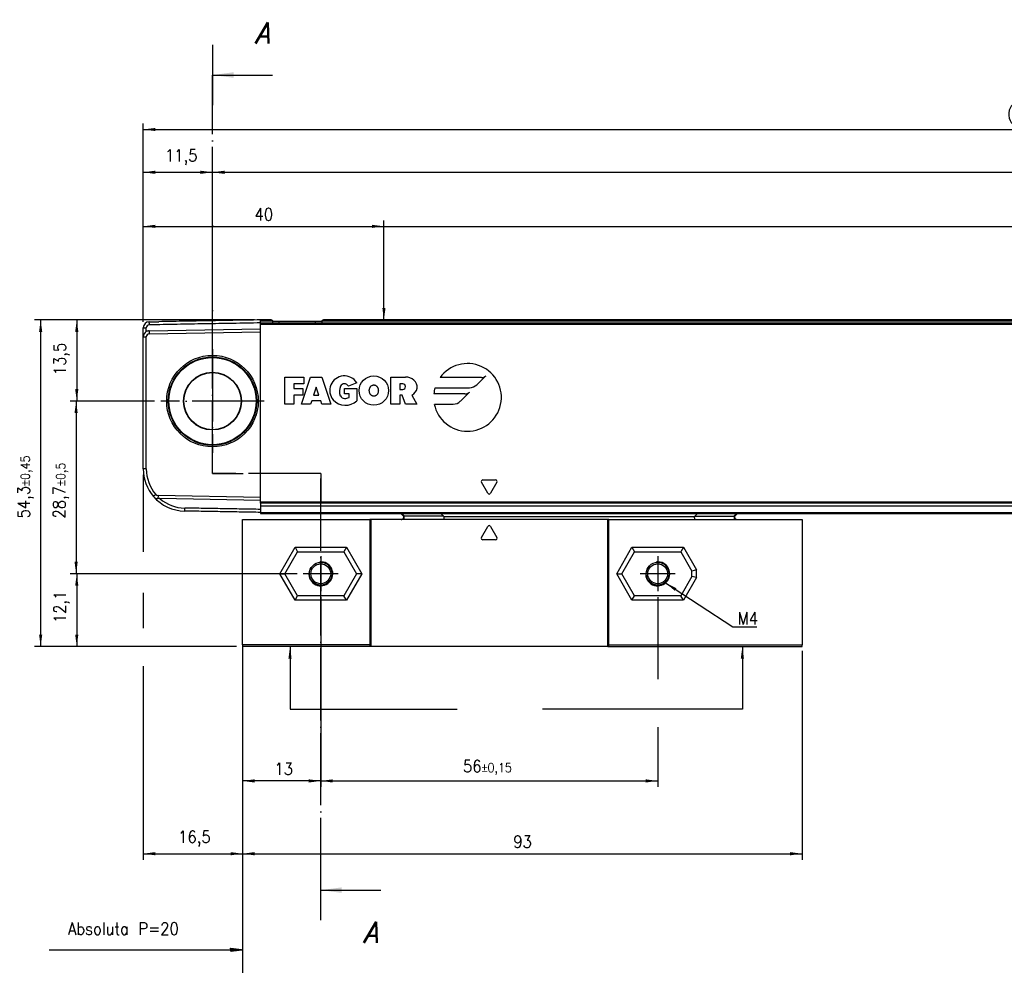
# Model space of a CAD drawing. Header units: millimetres. Extents: x -500 to 527, y -131 to 328.
# Tile 3 of 21: x -366 to -203, y 64 to 221. Entities that reach past the tile are written whole.
import ezdxf

# ---------------------------------------------------------------- set-up
doc = ezdxf.new("R2010")
doc.units = ezdxf.units.MM
doc.linetypes.add('DOT_CENTER', pattern=[14, 12, -1, 0, -1])
doc.layers.add('1', color=7, linetype='Continuous')
doc.styles.add('CONVERTER_11', font='txt.shx', dxfattribs={"width": 0.9, "oblique": 15})
doc.styles.add('CONVERTER_12', font='txt.shx', dxfattribs={"width": 0.9})
doc.dimstyles.new('ME10_DIM_23', dxfattribs={"dimtxt": 2, "dimasz": 2, "dimexe": 1, "dimexo": 1, "dimgap": 1, "dimtad": 1, "dimdsep": 46, "dimtxsty": 'CONVERTER_12', "dimsah": 1, "dimcen": 0.09, "dimclrd": 2, "dimclre": 2, "dimclrt": 2, "dimadec": 0, "dimazin": 0, "dimtfac": 1, "dimtdec": 4, "dimtix": 1, "dimtmove": 0, "dimatfit": 3, "dimfxl": 1, "dimtolj": 1, "dimtzin": 0, "dimarcsym": 0})
doc.dimstyles.new('ME10_DIM_24', dxfattribs={"dimtxt": 2, "dimasz": 2, "dimexe": 1, "dimexo": 1, "dimgap": 1, "dimtad": 1, "dimdsep": 46, "dimtxsty": 'CONVERTER_12', "dimsah": 1, "dimcen": 0.09, "dimclrd": 2, "dimclre": 2, "dimclrt": 2, "dimadec": 0, "dimazin": 0, "dimtol": 1, "dimtp": 0.15, "dimtm": 0.15, "dimtfac": 0.75, "dimtdec": 0, "dimtix": 1, "dimtmove": 0, "dimatfit": 3, "dimfxl": 1, "dimtolj": 1, "dimtzin": 0, "dimarcsym": 0})
doc.dimstyles.new('ME10_DIM_25', dxfattribs={"dimtxt": 2, "dimasz": 2, "dimexe": 1, "dimexo": 1, "dimgap": 1, "dimtad": 1, "dimdsep": 46, "dimtxsty": 'CONVERTER_12', "dimsah": 1, "dimcen": 0.09, "dimclrd": 2, "dimclre": 2, "dimclrt": 2, "dimadec": 0, "dimazin": 0, "dimtfac": 1, "dimtdec": 4, "dimtix": 1, "dimtmove": 0, "dimatfit": 3, "dimfxl": 1, "dimtolj": 1, "dimtzin": 0, "dimarcsym": 0})
doc.dimstyles.new('ME10_DIM_26', dxfattribs={"dimtxt": 2, "dimasz": 2, "dimexe": 1, "dimexo": 1, "dimgap": 1, "dimtad": 1, "dimdsep": 46, "dimtxsty": 'CONVERTER_12', "dimsah": 1, "dimcen": 0.09, "dimclrd": 2, "dimclre": 2, "dimclrt": 2, "dimadec": 0, "dimazin": 0, "dimtol": 1, "dimtp": 0.5, "dimtm": 0.5, "dimtfac": 0.75, "dimtdec": 0, "dimtix": 1, "dimtmove": 0, "dimatfit": 3, "dimfxl": 1, "dimtolj": 1, "dimtzin": 0, "dimarcsym": 0})
doc.dimstyles.new('ME10_DIM_27', dxfattribs={"dimtxt": 2, "dimasz": 2, "dimexe": 1, "dimexo": 1, "dimgap": 1, "dimtad": 1, "dimdsep": 46, "dimtxsty": 'CONVERTER_12', "dimsah": 1, "dimcen": 0.09, "dimclrd": 2, "dimclre": 2, "dimclrt": 2, "dimadec": 0, "dimazin": 0, "dimtfac": 1, "dimtdec": 4, "dimtix": 1, "dimtmove": 0, "dimatfit": 3, "dimfxl": 1, "dimtolj": 1, "dimtzin": 0, "dimarcsym": 0})
doc.dimstyles.new('ME10_DIM_28', dxfattribs={"dimtxt": 2, "dimasz": 2, "dimexe": 1, "dimexo": 1, "dimgap": 1, "dimtad": 1, "dimdsep": 46, "dimtxsty": 'CONVERTER_12', "dimsah": 1, "dimcen": 0.09, "dimclrd": 2, "dimclre": 2, "dimclrt": 2, "dimadec": 0, "dimazin": 0, "dimtfac": 1, "dimtdec": 4, "dimtix": 1, "dimtmove": 0, "dimatfit": 3, "dimfxl": 1, "dimtolj": 1, "dimtzin": 0, "dimarcsym": 0})
doc.dimstyles.new('ME10_DIM_29', dxfattribs={"dimtxt": 2, "dimasz": 2, "dimexe": 1, "dimexo": 1, "dimgap": 1, "dimtad": 1, "dimdsep": 46, "dimtxsty": 'CONVERTER_12', "dimsah": 1, "dimcen": 0.09, "dimclrd": 2, "dimclre": 2, "dimclrt": 2, "dimadec": 0, "dimazin": 0, "dimtfac": 1, "dimtdec": 4, "dimtix": 1, "dimtmove": 0, "dimatfit": 3, "dimfxl": 1, "dimtolj": 1, "dimtzin": 0, "dimarcsym": 0})
doc.dimstyles.new('ME10_DIM_31', dxfattribs={"dimtxt": 2, "dimasz": 2, "dimexe": 1, "dimexo": 1, "dimgap": 1, "dimtad": 1, "dimdsep": 46, "dimtxsty": 'CONVERTER_12', "dimsah": 1, "dimcen": 0.09, "dimclrd": 2, "dimclre": 2, "dimclrt": 2, "dimadec": 0, "dimazin": 0, "dimtfac": 1, "dimtdec": 4, "dimtix": 1, "dimtmove": 0, "dimatfit": 3, "dimfxl": 1, "dimtolj": 1, "dimtzin": 0, "dimarcsym": 0})
doc.dimstyles.new('ME10_DIM_32', dxfattribs={"dimtxt": 2, "dimasz": 2, "dimexe": 1, "dimexo": 1, "dimgap": 1, "dimtad": 1, "dimdsep": 46, "dimtxsty": 'CONVERTER_12', "dimsah": 1, "dimcen": 0.09, "dimclrd": 2, "dimclre": 2, "dimclrt": 2, "dimadec": 0, "dimazin": 0, "dimtol": 1, "dimtp": 0.4, "dimtm": 0.4, "dimtfac": 0.75, "dimtdec": 0, "dimtix": 1, "dimtmove": 0, "dimatfit": 3, "dimfxl": 1, "dimtolj": 1, "dimtzin": 0, "dimarcsym": 0})
doc.dimstyles.new('ME10_DIM_33', dxfattribs={"dimtxt": 2, "dimasz": 2, "dimexe": 1, "dimexo": 1, "dimgap": 1, "dimtad": 1, "dimdsep": 46, "dimtxsty": 'CONVERTER_12', "dimsah": 1, "dimcen": 0.09, "dimclrd": 2, "dimclre": 2, "dimclrt": 2, "dimadec": 0, "dimazin": 0, "dimtol": 1, "dimtp": 0.4, "dimtm": 0.4, "dimtfac": 0.75, "dimtdec": 0, "dimtix": 1, "dimtmove": 0, "dimatfit": 3, "dimfxl": 1, "dimtolj": 1, "dimtzin": 0, "dimarcsym": 0})
doc.dimstyles.new('ME10_DIM_34', dxfattribs={"dimtxt": 2, "dimasz": 2, "dimexe": 1, "dimexo": 1, "dimgap": 1, "dimtad": 1, "dimdsep": 46, "dimtxsty": 'CONVERTER_12', "dimsah": 1, "dimcen": 0.09, "dimclrd": 2, "dimclre": 2, "dimclrt": 2, "dimadec": 0, "dimazin": 0, "dimtfac": 1, "dimtdec": 4, "dimtix": 1, "dimtmove": 0, "dimatfit": 3, "dimfxl": 1, "dimtolj": 1, "dimtzin": 0, "dimarcsym": 0})
doc.dimstyles.new('ME10_DIM_35', dxfattribs={"dimtxt": 2, "dimasz": 2, "dimexe": 1, "dimexo": 1, "dimgap": 1, "dimtad": 1, "dimdsep": 46, "dimtxsty": 'CONVERTER_12', "dimsah": 1, "dimcen": 0.09, "dimclrd": 2, "dimclre": 2, "dimclrt": 2, "dimadec": 0, "dimazin": 0, "dimtol": 1, "dimtp": 0.45, "dimtm": 0.45, "dimtfac": 0.75, "dimtdec": 0, "dimtix": 1, "dimtmove": 0, "dimatfit": 3, "dimfxl": 1, "dimtolj": 1, "dimtzin": 0, "dimarcsym": 0})
doc.dimstyles.new('ME10_DIM_48', dxfattribs={"dimtxt": 2, "dimasz": 2, "dimexe": 1, "dimexo": 1, "dimgap": 1, "dimtad": 1, "dimdsep": 46, "dimtxsty": 'CONVERTER_12', "dimsah": 1, "dimcen": 0.09, "dimclrd": 2, "dimclre": 2, "dimclrt": 2, "dimadec": 0, "dimazin": 0, "dimtfac": 1, "dimtdec": 4, "dimtix": 1, "dimtmove": 0, "dimatfit": 3, "dimfxl": 1, "dimtolj": 1, "dimtzin": 0, "dimarcsym": 0})
doc.dimstyles.new('ME10_DIM_49', dxfattribs={"dimtxt": 2, "dimasz": 2, "dimexe": 1, "dimexo": 1, "dimgap": 1, "dimtad": 1, "dimdsep": 46, "dimtxsty": 'CONVERTER_12', "dimsah": 1, "dimcen": 0.09, "dimclrd": 2, "dimclre": 2, "dimclrt": 2, "dimadec": 0, "dimazin": 0, "dimtfac": 1, "dimtdec": 4, "dimtix": 1, "dimtmove": 0, "dimatfit": 3, "dimfxl": 1, "dimtolj": 1, "dimtzin": 0, "dimarcsym": 0})
doc.dimstyles.get("Standard").update_dxf_attribs({"dimtxt": 0.18, "dimasz": 0.18, "dimexe": 0.18, "dimexo": 0.0625, "dimgap": 0.09, "dimtad": 0, "dimtih": 1, "dimtoh": 1, "dimdec": 4, "dimzin": 0, "dimdsep": 46, "dimtxsty": 'Standard', "dimcen": 0.09, "dimadec": 0, "dimazin": 0, "dimtfac": 1, "dimtdec": 4, "dimtofl": 0, "dimtmove": 0, "dimatfit": 3, "dimfxl": 1, "dimtolj": 1, "dimtzin": 0, "dimarcsym": 0})

# ---------------------------------------------------------------- blocks, each defined once
blk = doc.blocks.new('CABEZA_ROSCADA_REGLA_S__15', base_point=(-329.2, 117.05))
at = {"color": 7, "linetype": 'Continuous'}
for p, q in [((-302.9, 139.15), (-302.41, 138.66)), ((-295.8, 138.74), (-296.21, 139.15)), ((-253.6, 139.15), (-254.01, 138.74)), ((-247.42, 138.66), (-246.93, 139.15)), ((-329.2, 138.15), (-308.07, 138.15)), ((-329.2, 117.35), (-329.2, 138.15)), ((-307.9, 138.15), (-308.07, 138.15)), ((-308.07, 138.15), (-308.07, 117.35)), ((-307.9, 138.15), (-307.9, 117.05)), ((-302.83, 138.15), (-307.9, 138.15)), ((-302.42, 138.15), (-302.83, 138.15)), ((-295.8, 138.15), (-302.42, 138.15)), ((-268.5, 138.15), (-295.8, 138.15)), ((-268.33, 138.15), (-268.5, 138.15)), ((-268.5, 117.05), (-268.5, 138.15)), ((-268.33, 138.15), (-254.01, 138.15)), ((-268.33, 117.35), (-268.33, 138.15)), ((-254.01, 138.15), (-247.41, 138.15)), ((-247.41, 138.15), (-246.99, 138.15)), ((-246.99, 138.15), (-236.2, 138.15)), ((-236.2, 138.15), (-236.2, 117.35)), ((-289.48, 135.18), (-288.42, 137.03)), ((-287.98, 137.03), (-286.92, 135.18)), ((-287.13, 134.8), (-289.27, 134.8)), ((-322.15, 129.15), (-320.04, 132.8)), ((-320.47, 133.55), (-320.04, 132.8)), ((-320.04, 132.8), (-312.36, 132.8)), ((-311.93, 133.55), (-312.36, 132.8)), ((-312.36, 132.8), (-310.25, 129.15)), ((-266.15, 129.15), (-264.04, 132.8)), ((-264.47, 133.55), (-264.04, 132.8)), ((-264.04, 132.8), (-256.36, 132.8)), ((-255.93, 133.55), (-256.36, 132.8)), ((-256.36, 132.8), (-254.5, 129.58)), ((-253.75, 129.78), (-254.5, 129.58)), ((-254.5, 128.72), (-254.5, 129.58)), ((-323.01, 129.15), (-322.15, 129.15)), ((-320.04, 125.5), (-322.15, 129.15)), ((-310.25, 129.15), (-312.36, 125.5)), ((-309.39, 129.15), (-310.25, 129.15)), ((-267.01, 129.15), (-266.15, 129.15)), ((-264.04, 125.5), (-266.15, 129.15)), ((-254.5, 128.72), (-256.36, 125.5)), ((-253.75, 128.52), (-254.5, 128.72)), ((-320.47, 124.75), (-320.04, 125.5)), ((-312.36, 125.5), (-320.04, 125.5)), ((-311.93, 124.75), (-312.36, 125.5)), ((-264.47, 124.75), (-264.04, 125.5)), ((-256.36, 125.5), (-264.04, 125.5)), ((-255.93, 124.75), (-256.36, 125.5)), ((-308.07, 117.35), (-329.2, 117.35)), ((-329.2, 117.35), (-329.2, 117.05)), ((-307.9, 117.05), (-329.2, 117.05)), ((-307.9, 117.05), (-308.07, 117.35)), ((-268.5, 117.05), (-307.9, 117.05)), ((-268.33, 117.35), (-268.5, 117.05)), ((-268.5, 117.05), (-236.2, 117.05)), ((-268.33, 117.35), (-236.2, 117.35)), ((-236.2, 117.05), (-236.2, 117.35))]:
    blk.add_line(p, q, dxfattribs=at)
at = {"color": 3, "linetype": 'Continuous'}
for p, q in [((-302.74, 139.15), (-302.33, 138.74)), ((-247.5, 138.74), (-247.09, 139.15)), ((-295.8, 138.74), (-302.33, 138.74)), ((-295.75, 138.65), (-254.06, 138.65)), ((-254.01, 138.74), (-247.5, 138.74)), ((-323.01, 129.15), (-320.47, 133.55)), ((-320.47, 133.55), (-311.93, 133.55)), ((-311.93, 133.55), (-309.39, 129.15)), ((-267.01, 129.15), (-264.47, 133.55)), ((-264.47, 133.55), (-255.93, 133.55)), ((-255.93, 133.55), (-253.75, 129.78)), ((-253.75, 128.52), (-253.75, 129.78)), ((-320.47, 124.75), (-323.01, 129.15)), ((-309.39, 129.15), (-311.93, 124.75)), ((-264.47, 124.75), (-267.01, 129.15)), ((-253.75, 128.52), (-255.93, 124.75)), ((-311.93, 124.75), (-320.47, 124.75)), ((-255.93, 124.75), (-264.47, 124.75))]:
    blk.add_line(p, q, dxfattribs=at)
at = {"color": 7, "linetype": 'Continuous'}
for centre, radius in [((-316.2, 129.15), 1.9), ((-260.2, 129.15), 1.9), ((-316.2, 129.15), 1.65), ((-260.2, 129.15), 1.65)]:
    blk.add_circle(centre, radius, dxfattribs=at)
for centre, radius, start, end in [((-295.88, 138.64), 0.131, 3.7675, 48.9854), ((-253.93, 138.64), 0.13, 131.0124, 176.2306), ((-288.2, 136.9), 0.25, 30, 150), ((-289.27, 135.05), 0.25, 150, 270), ((-287.13, 135.05), 0.25, 270, 30)]:
    blk.add_arc(centre, radius, start, end, dxfattribs=at)
for points, knots in [([(-302.83, 138.15), (-302.81, 138.15), (-302.74, 138.16), (-302.63, 138.22), (-302.51, 138.31), (-302.43, 138.44), (-302.39, 138.55), (-302.39, 138.62), (-302.4, 138.65), (-302.41, 138.66)], [0, 0, 0, 0, 0.0741131, 0.2021641, 0.3703055, 0.5215737, 0.6576733, 0.7087042, 0.7462658, 0.7462658, 0.7462658, 0.7462658]), ([(-295.75, 138.65), (-295.75, 138.58), (-295.75, 138.47), (-295.77, 138.31), (-295.77, 138.21), (-295.79, 138.16), (-295.8, 138.15)], [0, 0, 0, 0, 0.1945783, 0.3538246, 0.4620183, 0.5052321, 0.5052321, 0.5052321, 0.5052321]), ([(-254.01, 138.15), (-254.02, 138.16), (-254.04, 138.21), (-254.04, 138.31), (-254.06, 138.47), (-254.06, 138.58), (-254.06, 138.65)], [0, 0, 0, 0, 0.0431727, 0.1513554, 0.3105983, 0.5051762, 0.5051762, 0.5051762, 0.5051762]), ([(-247.42, 138.66), (-247.43, 138.64), (-247.45, 138.59), (-247.42, 138.49), (-247.37, 138.4), (-247.3, 138.3), (-247.19, 138.21), (-247.08, 138.16), (-247.01, 138.15), (-246.99, 138.15)], [0, 0, 0, 0, 0.0620833, 0.1761379, 0.2724647, 0.3813167, 0.5449043, 0.6708686, 0.7457629, 0.7457629, 0.7457629, 0.7457629])]:
    blk.add_open_spline(points, degree=3, knots=knots, dxfattribs=at)
at = {"color": 3, "linetype": 'Continuous'}
for points, knots in [([(-302.42, 138.15), (-302.4, 138.17), (-302.36, 138.21), (-302.35, 138.35), (-302.33, 138.53), (-302.33, 138.67), (-302.33, 138.74)], [0, 0, 0, 0, 0.0612673, 0.1973464, 0.391351, 0.6083017, 0.6083017, 0.6083017, 0.6083017]), ([(-302.33, 138.74), (-302.34, 138.73), (-302.36, 138.71), (-302.38, 138.68), (-302.4, 138.67), (-302.41, 138.66), (-302.41, 138.66)], [0, 0, 0, 0, 0.0443949, 0.0806482, 0.1079614, 0.1118633, 0.1118633, 0.1118633, 0.1118633]), ([(-247.42, 138.66), (-247.42, 138.66), (-247.42, 138.67), (-247.44, 138.68), (-247.46, 138.71), (-247.48, 138.73), (-247.5, 138.74)], [0, 0, 0, 0, 0.0104252, 0.0208504, 0.0659319, 0.1120602, 0.1120602, 0.1120602, 0.1120602]), ([(-247.5, 138.74), (-247.5, 138.67), (-247.5, 138.53), (-247.48, 138.35), (-247.47, 138.21), (-247.42, 138.17), (-247.41, 138.15)], [0, 0, 0, 0, 0.2168263, 0.4106589, 0.5465665, 0.6076479, 0.6076479, 0.6076479, 0.6076479])]:
    blk.add_open_spline(points, degree=3, knots=knots, dxfattribs=at)
at = {"layer": '1', "color": 2, "linetype": 'DOT_CENTER'}
for p, q in [((-316.2, 132.05), (-316.2, 126.25)), ((-260.2, 132.05), (-260.2, 126.25)), ((-313.3, 129.15), (-319.1, 129.15)), ((-257.3, 129.15), (-263.1, 129.15))]:
    blk.add_line(p, q, dxfattribs=at)
at = {"layer": '1', "color": 30, "linetype": 'Continuous'}
for centre in [(-316.2, 129.15), (-260.2, 129.15)]:
    blk.add_arc(centre, 2, 175, 95, dxfattribs=at)
blk = doc.blocks.new('REGLA_S-70__16', base_point=(-345.7, 139.15))
at = {"color": 7, "linetype": 'Continuous'}
for p, q in [((-344.72, 171.03), (-343.12, 171.05)), ((-325.2, 171.35), (-326.2, 171.35)), ((-326.2, 171.15), (-326.2, 171.35)), ((-326.2, 170.85), (-326.2, 171.15)), ((-326.2, 170.66), (-326.2, 170.85)), ((-326.2, 170.85), (-57.2, 170.85)), ((-326.2, 169.85), (-326.2, 170.66)), ((-324.46, 171.35), (-325.2, 171.35)), ((-324.17, 171.15), (-323.1, 171.15)), ((-323.1, 171.15), (-317.1, 171.15)), ((-317.1, 171.15), (-316.03, 171.15)), ((-67.66, 171.35), (-315.74, 171.35)), ((-345.7, 168.53), (-345.7, 170.03)), ((-344.72, 169.53), (-326.2, 169.85)), ((-344.71, 169.03), (-326.2, 169.35)), ((-326.2, 169.35), (-326.2, 169.85)), ((-326.2, 141.85), (-326.2, 169.35)), ((-345.7, 146.57), (-345.7, 168.53)), ((-345.2, 146.57), (-345.2, 168.53)), ((-342.94, 141.64), (-343.26, 141.65)), ((-326.2, 141.85), (-343.25, 142.15)), ((-326.2, 141.35), (-342.94, 141.64)), ((-326.2, 141.35), (-326.2, 141.85)), ((-326.2, 141.05), (-326.2, 141.35)), ((-326.2, 140.88), (-326.2, 141.05)), ((-326.2, 140.88), (-326.2, 140.46)), ((-326.2, 140.43), (-326.21, 139.85)), ((-326.21, 139.85), (-326.2, 139.35)), ((-326.2, 140.46), (-326.2, 140.43)), ((-326.2, 140.43), (-57.2, 140.43)), ((-326.2, 139.35), (-326.2, 139.15)), ((-326.2, 139.15), (-57.2, 139.15))]:
    blk.add_line(p, q, dxfattribs=at)
at = {"color": 3, "linetype": 'Continuous'}
for p, q in [((-344.71, 170.83), (-344.72, 171.03)), ((-344.71, 170.83), (-344.71, 170.53)), ((-324.17, 171.15), (-326.2, 171.15)), ((-326.2, 170.66), (-57.2, 170.66)), ((-323.1, 170.86), (-323.1, 171.15)), ((-317.1, 170.86), (-317.1, 171.15)), ((-67.37, 171.15), (-316.03, 171.15)), ((-345.7, 170.03), (-345.2, 170.03)), ((-344.72, 169.53), (-344.71, 169.03)), ((-345.7, 168.53), (-345.2, 168.53)), ((-290.27, 160.57), (-288.77, 162.07)), ((-322.2, 157.35), (-322.2, 161.85)), ((-322.2, 161.85), (-319.01, 161.85)), ((-319.01, 160.72), (-320.7, 160.72)), ((-320.7, 160.72), (-320.7, 159.97)), ((-319.39, 157.35), (-317.89, 161.85)), ((-319.01, 161.85), (-319.01, 160.72)), ((-317.89, 161.85), (-316.01, 161.85)), ((-316.01, 161.85), (-314.51, 157.35)), ((-310.2, 160.91), (-311.6, 160.35)), ((-304.55, 157.35), (-304.55, 161.85)), ((-304.55, 161.85), (-302.11, 161.85)), ((-302.58, 160.72), (-303.05, 160.72)), ((-303.05, 160.72), (-303.05, 159.79)), ((-289.51, 161.77), (-296.37, 161.77)), ((-320.7, 159.97), (-319.2, 159.97)), ((-319.2, 158.85), (-320.7, 158.85)), ((-320.7, 158.85), (-320.7, 157.35)), ((-319.2, 159.97), (-319.2, 158.85)), ((-316.95, 160.16), (-317.39, 158.85)), ((-317.39, 158.85), (-316.51, 158.85)), ((-316.51, 158.85), (-316.95, 160.16)), ((-312.25, 159.97), (-310.19, 159.97)), ((-312.25, 159.04), (-312.25, 159.97)), ((-311.5, 159.04), (-312.25, 159.04)), ((-311.5, 158.47), (-311.5, 159.04)), ((-310.19, 159.97), (-310.19, 157.91)), ((-303.05, 159.79), (-302.58, 159.79)), ((-302.67, 158.85), (-303.05, 158.85)), ((-303.05, 158.85), (-303.05, 157.35)), ((-302.11, 157.35), (-302.67, 158.85)), ((-301.07, 158.85), (-300.24, 157.35)), ((-292.24, 159.04), (-297.41, 159.04)), ((-297.2, 160.08), (-291.47, 160.08)), ((-293, 157.84), (-291.5, 159.34)), ((-320.7, 157.35), (-322.2, 157.35)), ((-317.89, 157.35), (-319.39, 157.35)), ((-317.7, 157.91), (-317.89, 157.35)), ((-316.2, 157.91), (-317.7, 157.91)), ((-316.01, 157.35), (-316.2, 157.91)), ((-314.51, 157.35), (-316.01, 157.35)), ((-303.05, 157.35), (-304.55, 157.35)), ((-300.24, 157.35), (-302.11, 157.35)), ((-297.32, 157.35), (-294.2, 157.35)), ((-345.2, 146.57), (-345.7, 146.57)), ((-288.42, 142.53), (-289.48, 144.37)), ((-289.27, 144.75), (-287.13, 144.75)), ((-286.92, 144.37), (-287.98, 142.53)), ((-343.62, 142.32), (-344, 141.99)), ((-343.25, 142.15), (-343.26, 141.65)), ((-57.2, 141.05), (-326.2, 141.05)), ((-57.2, 140.88), (-326.2, 140.88)), ((-338.82, 139.57), (-338.82, 140.07)), ((-326.2, 140.46), (-57.2, 140.46)), ((-326.2, 139.35), (-57.2, 139.35))]:
    blk.add_line(p, q, dxfattribs=at)
at = {"color": 7, "linetype": 'Continuous'}
for radius in [7.61, 7.35, 7.25, 4.8, 4.75]:
    blk.add_circle((-334.2, 157.85), radius, dxfattribs=at)
at = {"color": 3, "linetype": 'Continuous'}
blk.add_circle((-307.38, 159.6), 2.44, dxfattribs=at)
at = {"color": 7, "linetype": 'Continuous'}
for centre, radius, start, end in [((-344.7, 170.03), 1, 91, 180), ((-344.7, 170.03), 0.5, 91.5077, 179.9953), ((-344.7, 168.53), 1, 120.005, 180), ((-344.7, 168.53), 1, 91, 120.005), ((-344.7, 168.53), 0.5, 91, 180), ((-338.7, 146.57), 7, 180, 220.8142), ((-338.7, 146.57), 6.5, 180, 220.8142), ((-338.7, 146.57), 7, 220.8142, 269), ((-343.24, 142.65), 1, 220.8142, 269), ((-343.24, 142.65), 0.5, 220.8142, 269), ((-338.7, 146.57), 6.5, 229.2891, 268.9325)]:
    blk.add_arc(centre, radius, start, end, dxfattribs=at)
at = {"color": 3, "linetype": 'Continuous'}
for centre, radius, start, end in [((-291.81, 158.47), 5.63, 191.537, 144.197), ((-312.26, 159.6), 2.44, 32.579, 219.5977), ((-289.51, 162.81), 1.04, 270, 315), ((-312.26, 159.97), 0.752, 29.9189, 150.0811), ((-302.58, 160.26), 0.469, 270, 90), ((-302.11, 159.65), 2.2, 50.7613, 90), ((-301.66, 160.21), 1.48, 293.2767, 50.7613), ((-291.47, 161.77), 1.69, 270, 315), ((-311.13, 159.5), 1.97, 154.6231, 202.6199), ((-312.25, 159.04), 0.75, 202.6199, 270), ((-291.81, 158.47), 5.63, 163.4412, 174.2608), ((-292.24, 160.08), 1.04, 270, 315), ((-312.1, 159.96), 2.8, 223.129, 312.9833), ((-312.25, 159.88), 1.59, 270, 298.0725), ((-294.2, 159.04), 1.69, 270, 315), ((-289.27, 144.5), 0.25, 90, 210), ((-287.13, 144.5), 0.25, 330, 90), ((-288.2, 142.65), 0.25, 210, 330)]:
    blk.add_arc(centre, radius, start, end, dxfattribs=at)
at = {"color": 7, "linetype": 'Continuous'}
for points, knots in [([(-326.2, 170.85), (-327.74, 170.82), (-330.83, 170.77), (-335.45, 170.69), (-340.08, 170.61), (-343.17, 170.55), (-344.71, 170.53)], [0, 0, 0, 0, 4.625706, 9.251412, 13.88531, 18.516016, 18.516016, 18.516016, 18.516016]), ([(-326.2, 171.35), (-327.74, 171.32), (-330.83, 171.27), (-335.19, 171.19), (-339.28, 171.12), (-341.84, 171.08), (-343.12, 171.05)], [0, 0, 0, 0, 4.625706, 9.251412, 13.085721, 16.920029, 16.920029, 16.920029, 16.920029]), ([(-324.46, 171.35), (-324.43, 171.35), (-324.37, 171.34), (-324.28, 171.3), (-324.2, 171.25), (-324.18, 171.18), (-324.17, 171.15)], [0, 0, 0, 0, 0.090928, 0.1806192, 0.2896018, 0.3846964, 0.3846964, 0.3846964, 0.3846964]), ([(-316.03, 171.15), (-316.02, 171.18), (-316, 171.25), (-315.92, 171.3), (-315.83, 171.34), (-315.77, 171.35), (-315.74, 171.35)], [0, 0, 0, 0, 0.0950945, 0.2040772, 0.2937684, 0.3846964, 0.3846964, 0.3846964, 0.3846964]), ([(-345.2, 169.39), (-345.2, 169.5), (-345.2, 169.71), (-345.2, 169.92), (-345.2, 170.03)], [0, 0, 0, 0, 0.3170095, 0.6340198, 0.6340198, 0.6340198, 0.6340198]), ([(-326.21, 139.85), (-327.26, 139.87), (-329.35, 139.91), (-332.51, 139.96), (-335.66, 140.02), (-337.77, 140.05), (-338.82, 140.07)], [0, 0, 0, 0, 3.148169, 6.296338, 9.456596, 12.616096, 12.616096, 12.616096, 12.616096]), ([(-326.2, 139.35), (-327.25, 139.37), (-329.35, 139.41), (-332.51, 139.46), (-335.66, 139.52), (-337.77, 139.55), (-338.82, 139.57)], [0, 0, 0, 0, 3.15166, 6.30332, 9.463705, 12.62409, 12.62409, 12.62409, 12.62409])]:
    blk.add_open_spline(points, degree=3, knots=knots, dxfattribs=at)
for points in [[(-324.17, 170.86), (-324.17, 170.91), (-324.17, 171), (-324.17, 171.1), (-324.17, 171.15)], [(-316.03, 171.15), (-316.03, 171.1), (-316.03, 171), (-316.03, 170.91), (-316.03, 170.86)]]:
    blk.add_open_spline(points, degree=3, dxfattribs=at)
at = {"color": 3, "linetype": 'Continuous'}
blk.add_open_spline([(-307.38, 160.54), (-307.39, 160.54), (-307.42, 160.54), (-307.48, 160.53), (-307.57, 160.51), (-307.66, 160.47), (-307.76, 160.41), (-307.86, 160.33), (-307.94, 160.22), (-308, 160.12), (-308.05, 160.03), (-308.09, 159.91), (-308.12, 159.8), (-308.13, 159.69), (-308.13, 159.6), (-308.13, 159.48), (-308.11, 159.34), (-308.06, 159.2), (-308, 159.07), (-307.95, 158.98), (-307.89, 158.91), (-307.83, 158.84), (-307.73, 158.76), (-307.62, 158.71), (-307.5, 158.67), (-307.39, 158.66), (-307.27, 158.67), (-307.18, 158.69), (-307.09, 158.73), (-307.02, 158.77), (-306.94, 158.83), (-306.87, 158.9), (-306.81, 158.98), (-306.76, 159.07), (-306.7, 159.2), (-306.65, 159.36), (-306.63, 159.53), (-306.63, 159.71), (-306.66, 159.87), (-306.7, 160), (-306.74, 160.1), (-306.79, 160.17), (-306.83, 160.23), (-306.88, 160.3), (-306.96, 160.38), (-307.06, 160.45), (-307.17, 160.5), (-307.26, 160.53), (-307.33, 160.53), (-307.36, 160.54), (-307.37, 160.54), (-307.38, 160.54)], degree=3, knots=[0, 0, 0, 0, 0.034231, 0.07521, 0.197599, 0.299731, 0.376674, 0.533215, 0.703837, 0.771814, 0.873487, 1.004329, 1.161722, 1.228284, 1.321711, 1.437519, 1.572287, 1.743813, 1.885155, 1.994213, 2.066212, 2.157344, 2.281032, 2.428793, 2.5263, 2.657824, 2.758894, 2.886962, 2.94771, 3.029527, 3.130784, 3.251427, 3.321008, 3.428874, 3.569936, 3.741826, 3.921799, 4.100676, 4.277662, 4.406914, 4.514261, 4.597512, 4.653336, 4.737848, 4.849137, 4.98048, 5.108811, 5.209991, 5.280901, 5.298528, 5.316119, 5.316119, 5.316119, 5.316119], dxfattribs=at)
at = {"layer": '1', "color": 2, "linetype": 'DOT_CENTER'}
for p, q in [((-334.2, 166.46), (-334.2, 149.24)), ((-325.59, 157.85), (-342.81, 157.85))]:
    blk.add_line(p, q, dxfattribs=at)
blk = doc.blocks.new('REGLA_S2-170-T__17', base_point=(-345.7, 117.05))
for name, p in [('REGLA_S-70__16', (-345.7, 139.15)), ('CABEZA_ROSCADA_REGLA_S__15', (-329.2, 117.05))]:
    blk.add_blockref(name, p)
blk = doc.blocks.new('*D62')
at = {"layer": '1', "color": 2, "linetype": 'Continuous'}
for p, q in [((-320.1, 129.15), (-357.76, 129.15)), ((-356.76, 129.15), (-356.76, 117.05)), ((-330.2, 117.05), (-357.76, 117.05))]:
    blk.add_line(p, q, dxfattribs=at)
at = {"layer": '1', "color": 2}
for points in [[(-356.49, 127.15), (-357.02, 127.15), (-356.76, 129.15)], [(-357.02, 119.05), (-356.49, 119.05), (-356.76, 117.05)]]:
    blk.add_solid(points, dxfattribs=at)
at = {"layer": '1', "color": 2, "insert": (-357.96, 120.95), "char_height": 2, "attachment_point": 7, "rotation": 90, "line_spacing_factor": 0.60024, "style": 'CONVERTER_12'}
blk.add_mtext('12,1', dxfattribs=at)
blk = doc.blocks.new('*D63')
at = {"layer": '1', "color": 2, "linetype": 'Continuous'}
for p, q in [((-316.2, 125.25), (-316.2, 93.72)), ((-260.2, 125.25), (-260.2, 111.64)), ((-260.2, 103.64), (-260.2, 93.72)), ((-316.2, 94.72), (-260.2, 94.72))]:
    blk.add_line(p, q, dxfattribs=at)
at = {"layer": '1', "color": 2}
for points in [[(-314.2, 94.98), (-314.2, 94.45), (-316.2, 94.72)], [(-262.2, 94.45), (-262.2, 94.98), (-260.2, 94.72)]]:
    blk.add_solid(points, dxfattribs=at)
at = {"layer": '1', "color": 2, "insert": (-292.56, 95.72), "char_height": 2, "attachment_point": 7, "rotation": 0.0001, "line_spacing_factor": 0.60024, "style": 'CONVERTER_12'}
blk.add_mtext('\\C2;56\\C2;\\H1.5;{\\Fgdt;`}0,15', dxfattribs=at)
blk = doc.blocks.new('*D64')
at = {"layer": '1', "color": 2, "linetype": 'Continuous'}
for p, q in [((-316.2, 125.25), (-316.2, 93.72)), ((-329.2, 116.05), (-329.2, 93.72)), ((-316.2, 94.72), (-329.2, 94.72))]:
    blk.add_line(p, q, dxfattribs=at)
at = {"layer": '1', "color": 2}
for points in [[(-327.2, 94.98), (-327.2, 94.45), (-329.2, 94.72)], [(-318.2, 94.45), (-318.2, 94.98), (-316.2, 94.72)]]:
    blk.add_solid(points, dxfattribs=at)
at = {"layer": '1', "color": 2, "insert": (-323.9, 95.72), "char_height": 2, "attachment_point": 7, "rotation": 0.0001, "line_spacing_factor": 0.60024, "style": 'CONVERTER_12'}
blk.add_mtext('13', dxfattribs=at)
blk = doc.blocks.new('*D65')
at = {"layer": '1', "color": 2, "linetype": 'Continuous'}
for p, q in [((-343.81, 157.85), (-357.86, 157.85)), ((-356.86, 157.85), (-356.86, 129.15)), ((-320.1, 129.15), (-357.86, 129.15))]:
    blk.add_line(p, q, dxfattribs=at)
at = {"layer": '1', "color": 2}
for points in [[(-356.6, 155.85), (-357.13, 155.85), (-356.86, 157.85)], [(-357.13, 131.15), (-356.6, 131.15), (-356.86, 129.15)]]:
    blk.add_solid(points, dxfattribs=at)
at = {"layer": '1', "color": 2, "insert": (-358.06, 138.34), "char_height": 2, "attachment_point": 7, "rotation": 90, "line_spacing_factor": 0.60024, "style": 'CONVERTER_12'}
blk.add_mtext('\\C2;28,7\\C2;\\H1.5;{\\Fgdt;`}0,5', dxfattribs=at)
blk = doc.blocks.new('*D66')
at = {"layer": '1', "color": 2, "linetype": 'Continuous'}
for p, q in [((-345.7, 145.57), (-345.7, 132.82)), ((-345.7, 125.98), (-345.7, 120.09)), ((-329.2, 116.35), (-329.2, 81.62)), ((-345.7, 113.78), (-345.7, 81.62)), ((-345.7, 82.62), (-329.2, 82.62))]:
    blk.add_line(p, q, dxfattribs=at)
at = {"layer": '1', "color": 2}
for points in [[(-343.7, 82.88), (-343.7, 82.35), (-345.7, 82.62)], [(-331.2, 82.35), (-331.2, 82.88), (-329.2, 82.62)]]:
    blk.add_solid(points, dxfattribs=at)
at = {"layer": '1', "color": 2, "insert": (-339.9, 83.82), "char_height": 2, "attachment_point": 7, "rotation": 0.0001, "line_spacing_factor": 0.60024, "style": 'CONVERTER_12'}
blk.add_mtext('16,5', dxfattribs=at)
blk = doc.blocks.new('*D67')
at = {"layer": '1', "color": 2, "linetype": 'Continuous'}
for p, q in [((-329.2, 116.35), (-329.2, 81.62)), ((-236.2, 116.35), (-236.2, 81.62)), ((-329.2, 82.62), (-236.2, 82.62))]:
    blk.add_line(p, q, dxfattribs=at)
at = {"layer": '1', "color": 2}
for points in [[(-327.2, 82.88), (-327.2, 82.35), (-329.2, 82.62)], [(-238.2, 82.35), (-238.2, 82.88), (-236.2, 82.62)]]:
    blk.add_solid(points, dxfattribs=at)
at = {"layer": '1', "color": 2, "insert": (-284.2, 83.62), "char_height": 2, "attachment_point": 7, "rotation": 0.0001, "line_spacing_factor": 0.60024, "style": 'CONVERTER_12'}
blk.add_mtext('93', dxfattribs=at)
blk = doc.blocks.new('*D68')
at = {"layer": '1', "color": 2, "linetype": 'Continuous'}
for p, q in [((-345.7, 171.03), (-345.7, 187.9)), ((-345.7, 186.9), (-305.7, 186.9)), ((-305.7, 172.15), (-305.7, 187.9))]:
    blk.add_line(p, q, dxfattribs=at)
at = {"layer": '1', "color": 2}
for points in [[(-343.7, 187.16), (-343.7, 186.64), (-345.7, 186.9)], [(-307.7, 186.64), (-307.7, 187.16), (-305.7, 186.9)]]:
    blk.add_solid(points, dxfattribs=at)
at = {"layer": '1', "color": 2, "insert": (-327.2, 187.9), "char_height": 2, "attachment_point": 7, "rotation": 0.0001, "line_spacing_factor": 0.60024, "style": 'CONVERTER_12'}
blk.add_mtext('40', dxfattribs=at)
blk = doc.blocks.new('*D70')
at = {"layer": '1', "color": 2, "linetype": 'Continuous'}
for p, q in [((-345.7, 171.03), (-345.7, 196.89)), ((-334.2, 167.46), (-334.2, 196.89)), ((-345.7, 195.89), (-334.2, 195.89))]:
    blk.add_line(p, q, dxfattribs=at)
at = {"layer": '1', "color": 2}
for points in [[(-343.7, 196.15), (-343.7, 195.62), (-345.7, 195.89)], [(-336.2, 195.62), (-336.2, 196.15), (-334.2, 195.89)]]:
    blk.add_solid(points, dxfattribs=at)
at = {"layer": '1', "color": 2, "insert": (-342.1, 197.09), "char_height": 2, "attachment_point": 7, "rotation": 0.0001, "line_spacing_factor": 0.60024, "style": 'CONVERTER_12'}
blk.add_mtext('11,5', dxfattribs=at)
blk = doc.blocks.new('*D71')
at = {"layer": '1', "color": 2, "linetype": 'Continuous'}
for p, q in [((-334.2, 167.46), (-334.2, 196.89)), ((-49.2, 191.34), (-49.2, 196.89)), ((-334.2, 195.89), (-49.2, 195.89)), ((-49.2, 167.46), (-49.2, 182.94))]:
    blk.add_line(p, q, dxfattribs=at)
at = {"layer": '1', "color": 2}
for points in [[(-332.2, 196.15), (-332.2, 195.62), (-334.2, 195.89)], [(-51.2, 195.62), (-51.2, 196.15), (-49.2, 195.89)]]:
    blk.add_solid(points, dxfattribs=at)
at = {"layer": '1', "color": 2, "insert": (-199.51, 196.89), "char_height": 2, "attachment_point": 7, "rotation": 0.0001, "line_spacing_factor": 0.60024, "style": 'CONVERTER_12'}
blk.add_mtext('\\C2;(CM+115)\\C2;\\H1.5;{\\Fgdt;`}0,4', dxfattribs=at)
blk = doc.blocks.new('*D72')
at = {"layer": '1', "color": 2, "linetype": 'Continuous'}
for p, q in [((-345.7, 171.03), (-345.7, 204)), ((-345.7, 203), (-37.7, 203)), ((-37.7, 171.03), (-37.7, 204))]:
    blk.add_line(p, q, dxfattribs=at)
at = {"layer": '1', "color": 2}
for points in [[(-343.7, 203.26), (-343.7, 202.74), (-345.7, 203)], [(-39.7, 202.74), (-39.7, 203.26), (-37.7, 203)]]:
    blk.add_solid(points, dxfattribs=at)
at = {"layer": '1', "color": 2, "insert": (-202.15, 204), "char_height": 2, "attachment_point": 7, "rotation": 0.0001, "line_spacing_factor": 0.60024, "style": 'CONVERTER_12'}
blk.add_mtext('\\C2;(CM+138)\\C2;\\H1.5;{\\Fgdt;`}0,4', dxfattribs=at)
blk = doc.blocks.new('*D73')
at = {"layer": '1', "color": 2, "linetype": 'Continuous'}
for p, q in [((-327.2, 171.35), (-357.76, 171.35)), ((-356.76, 171.35), (-356.76, 157.85)), ((-343.81, 157.85), (-357.76, 157.85))]:
    blk.add_line(p, q, dxfattribs=at)
at = {"layer": '1', "color": 2}
for points in [[(-356.49, 169.35), (-357.02, 169.35), (-356.76, 171.35)], [(-357.02, 159.85), (-356.49, 159.85), (-356.76, 157.85)]]:
    blk.add_solid(points, dxfattribs=at)
at = {"layer": '1', "color": 2, "insert": (-357.96, 162.15), "char_height": 2, "attachment_point": 7, "rotation": 90, "line_spacing_factor": 0.60024, "style": 'CONVERTER_12'}
blk.add_mtext('13,5', dxfattribs=at)
blk = doc.blocks.new('*D74')
at = {"layer": '1', "color": 2, "linetype": 'Continuous'}
for p, q in [((-327.2, 171.35), (-363.76, 171.35)), ((-362.76, 171.35), (-362.76, 117.05)), ((-330.2, 117.05), (-363.76, 117.05))]:
    blk.add_line(p, q, dxfattribs=at)
at = {"layer": '1', "color": 2}
for points in [[(-362.49, 169.35), (-363.02, 169.35), (-362.76, 171.35)], [(-363.02, 119.05), (-362.49, 119.05), (-362.76, 117.05)]]:
    blk.add_solid(points, dxfattribs=at)
at = {"layer": '1', "color": 2, "insert": (-363.96, 138.36), "char_height": 2, "attachment_point": 7, "rotation": 90, "line_spacing_factor": 0.60024, "style": 'CONVERTER_12'}
blk.add_mtext('\\C2;54,3\\C2;\\H1.5;{\\Fgdt;`}0,45', dxfattribs=at)
blk = doc.blocks.new('*D87')
at = {"layer": '1', "color": 2, "linetype": 'Continuous'}
for p, q in [((-329.2, 116.05), (-329.2, 38.41)), ((-294.2, 51.9), (-294.2, 38.41)), ((-329.2, 39.41), (-294.2, 39.41))]:
    blk.add_line(p, q, dxfattribs=at)
at = {"layer": '1', "color": 2}
for points in [[(-327.2, 39.67), (-327.2, 39.14), (-329.2, 39.41)], [(-296.2, 39.14), (-296.2, 39.67), (-294.2, 39.41)]]:
    blk.add_solid(points, dxfattribs=at)
at = {"layer": '1', "color": 2, "insert": (-313.2, 40.41), "char_height": 2, "attachment_point": 7, "rotation": 0.0001, "line_spacing_factor": 0.60024, "style": 'CONVERTER_12'}
blk.add_mtext('35', dxfattribs=at)
blk = doc.blocks.new('*D88')
at = {"layer": '1', "color": 2, "linetype": 'Continuous'}
for p, q in [((-329.2, 116.05), (-329.2, 11.13)), ((-324.2, 20.2), (-324.2, 11.13)), ((-333.2, 12.13), (-329.2, 12.13)), ((-329.2, 12.13), (-324.2, 12.13)), ((-324.2, 12.13), (-320.2, 12.13))]:
    blk.add_line(p, q, dxfattribs=at)
at = {"layer": '1', "color": 2}
for points in [[(-331.2, 11.87), (-331.2, 12.39), (-329.2, 12.13)], [(-322.2, 12.39), (-322.2, 11.87), (-324.2, 12.13)]]:
    blk.add_solid(points, dxfattribs=at)
at = {"layer": '1', "color": 2, "insert": (-327.3, 13.13), "char_height": 2, "attachment_point": 7, "rotation": 0.0001, "line_spacing_factor": 0.60024, "style": 'CONVERTER_12'}
blk.add_mtext('5', dxfattribs=at)
blk = doc.blocks.new('B-B__14', base_point=(-344.45, 67.81))
at = {"layer": '1', "color": 2, "linetype": 'DOT_CENTER'}
for p, q in [((-334.2, 145.83), (-334.2, 212.05)), ((-316.2, 145.83), (-334.2, 145.83)), ((-316.2, 76.56), (-316.2, 145.83))]:
    blk.add_line(p, q, dxfattribs=at)
at = {"layer": '1', "color": 7}
for points in [[(-330.7, 212.51), (-330.7, 211.59), (-334.2, 212.05)], [(-312.7, 77.02), (-312.7, 76.1), (-316.2, 76.56)]]:
    blk.add_solid(points, dxfattribs=at)
at = {"layer": '1', "color": 7, "char_height": 3.5, "attachment_point": 5, "line_spacing_factor": 1.20048, "style": 'CONVERTER_11'}
for insert in [(-325.95, 219.05), (-307.95, 69.56)]:
    blk.add_mtext('A', dxfattribs=dict(at, insert=insert))
at = {"layer": '1', "color": 7, "linetype": 'Continuous', "has_arrowhead": 0}
for points in [[(-334.2, 217.05), (-334.2, 212.05)], [(-334.2, 212.05), (-334.2, 207.05)], [(-334.2, 212.05), (-324.2, 212.05)], [(-334.2, 145.83), (-334.2, 150.83)], [(-334.2, 145.83), (-329.2, 145.83)], [(-316.2, 145.83), (-321.2, 145.83)], [(-316.2, 145.83), (-316.2, 140.83)], [(-316.2, 76.56), (-316.2, 81.56)], [(-316.2, 71.56), (-316.2, 76.56)], [(-316.2, 76.56), (-306.2, 76.56)]]:
    blk.add_leader(points, dimstyle='Standard', dxfattribs=at)
blk = doc.blocks.new('Front2', base_point=(-241.7, 144.2))
at = {"layer": '1', "color": 6, "linetype": 'Continuous'}
blk.add_line((-305.7, 171.35), (-305.7, 171.15), dxfattribs=at)
at = {"layer": '1', "color": 2}
for points in [[(-305.963, 173.35), (-305.437, 173.35), (-305.7, 171.35)], [(-257.075, 126.76), (-257.364, 126.32), (-258.892, 127.637)], [(-321.048, 115.05), (-321.575, 115.05), (-321.312, 117.05)], [(-245.861, 115.05), (-246.388, 115.05), (-246.124, 117.05)]]:
    blk.add_solid(points, dxfattribs=at)
blk.add_blockref('REGLA_S2-170-T__17', (-345.7, 117.05))
at = {"layer": '1'}
blk.add_blockref('B-B__14', (-344.45, 67.813), dxfattribs=at)
at = {"layer": '1', "color": 2, "style": 'CONVERTER_12', "width": 0.9}
blk.add_text('M4', height=2, dxfattribs=at).set_placement((-246.92, 120.743))
at = {"layer": '1'}
dim = blk.add_aligned_dim(p1=(-37.7, 170.027), p2=(-345.7, 170.027), distance=-32.972, text='(CM+138)', dimstyle='ME10_DIM_33', dxfattribs=at)
dim.commit()
dim.dimension.update_dxf_attribs({"geometry": '*D72', "text_midpoint": (-194.033, 204.999), "text_rotation": 0.00014})
for base, p1, p2, dimstyle, picture, middle in [((-345.7, 195.887), (-334.2, 166.456), (-345.7, 170.027), 'ME10_DIM_31', '*D70', (-339.95, 197.987)), ((-345.7, 186.9), (-305.7, 171.15), (-345.7, 170.027), 'ME10_DIM_29', '*D68', (-325.7, 188.9)), ((-345.7, 82.616), (-329.2, 117.35), (-345.7, 146.569), 'ME10_DIM_27', '*D66', (-337.45, 84.716)), ((-316.2, 94.716), (-329.2, 117.05), (-316.2, 126.25), 'ME10_DIM_25', '*D64', (-322.7, 96.716)), ((-316.2, 94.716), (-260.2, 126.25), (-316.2, 126.25), 'ME10_DIM_24', '*D63', (-288.2, 96.716)), ((-329.2, 82.616), (-236.2, 117.35), (-329.2, 117.35), 'ME10_DIM_28', '*D67', (-282.7, 84.616))]:
    dim = blk.add_linear_dim(base=base, p1=p1, p2=p2, dimstyle=dimstyle, dxfattribs=at)
    dim.commit()
    dim.dimension.update_dxf_attribs({"geometry": picture, "text_midpoint": middle, "text_rotation": 0.00014})
dim = blk.add_linear_dim(base=(-334.2, 195.887), p1=(-49.2, 166.456), p2=(-334.2, 166.456), text='(CM+115)', dimstyle='ME10_DIM_32', dxfattribs=at)
dim.commit()
dim.dimension.update_dxf_attribs({"geometry": '*D71', "text_midpoint": (-191.7, 197.887), "text_rotation": 0.00014})
for base, p1, p2, dimstyle, picture, middle in [((-362.758, 171.35), (-329.2, 117.05), (-326.2, 171.35), 'ME10_DIM_35', '*D74', (-364.858, 144.2)), ((-356.758, 171.35), (-342.806, 157.85), (-326.2, 171.35), 'ME10_DIM_34', '*D73', (-358.858, 164.6)), ((-356.864, 157.85), (-319.1, 129.15), (-342.806, 157.85), 'ME10_DIM_26', '*D65', (-358.964, 143.5)), ((-356.758, 129.15), (-329.2, 117.05), (-319.1, 129.15), 'ME10_DIM_23', '*D62', (-358.858, 123.1))]:
    dim = blk.add_linear_dim(base=base, p1=p1, p2=p2, angle=90, dimstyle=dimstyle, dxfattribs=at)
    dim.commit()
    dim.dimension.update_dxf_attribs({"geometry": picture, "text_midpoint": middle, "text_rotation": 90})
at = {"layer": '1', "color": 2, "linetype": 'Continuous', "has_arrowhead": 0}
for points in [[(-305.7, 171.35), (-305.7, 186.9), (-199.783, 186.9)], [(-258.892, 127.637), (-247.708, 120.303), (-243.708, 120.303)], [(-321.312, 117.05), (-321.312, 106.63), (-293.512, 106.63)], [(-246.124, 117.05), (-246.124, 106.63), (-279.324, 106.63)]]:
    blk.add_leader(points, dimstyle='Standard', dxfattribs=at)
blk = doc.blocks.new('Posiciones_Io', base_point=(-267.28, 56.374))
at = {"layer": '1', "linetype": 'Continuous'}
h = blk.add_hatch(dxfattribs=at)
h.set_pattern_fill('_USER', color=2, scale=0.01, angle=45, pattern_type=0)
h.set_pattern_definition([(45, (0, 0), (-0.0070710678, 0.0070710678), [])])
h.paths.add_polyline_path([(-331.2, 66.905), (-331.2, 66.405), (-329.2, 66.655)])
at = {"layer": '1', "color": 2, "linetype": 'Continuous'}
for p, q in [((-329.2, 117.045), (-329.2, 14.35)), ((-361.361, 66.655), (-329.2, 66.655)), ((-331.2, 66.905), (-329.2, 66.655)), ((-331.2, 66.905), (-331.2, 66.405)), ((-329.2, 66.655), (-331.2, 66.405))]:
    blk.add_line(p, q, dxfattribs=at)
at = {"layer": '1', "color": 2, "style": 'CONVERTER_12', "width": 0.9}
blk.add_text('Absoluta P=20', height=2, dxfattribs=at).set_placement((-358.219, 69.161))
at = {"layer": '1'}
for base, p1, dimstyle, picture, middle in [((-329.2, 12.131), (-324.2, 21.2), 'ME10_DIM_49', '*D88', (-326.7, 14.131)), ((-329.2, 39.405), (-294.2, 52.9), 'ME10_DIM_48', '*D87', (-311.7, 41.405))]:
    dim = blk.add_linear_dim(base=base, p1=p1, p2=(-329.2, 117.045), dimstyle=dimstyle, dxfattribs=at)
    dim.commit()
    dim.dimension.update_dxf_attribs({"geometry": picture, "text_midpoint": middle, "text_rotation": 0.00014})

msp = doc.modelspace()

# ---------------------------------------------------------------- block references
msp.add_blockref('Front2', (-241.7, 144.2))
at = {"layer": '1'}
msp.add_blockref('Posiciones_Io', (-267.28, 56.37), dxfattribs=at)

doc.saveas('drawing.dxf')
